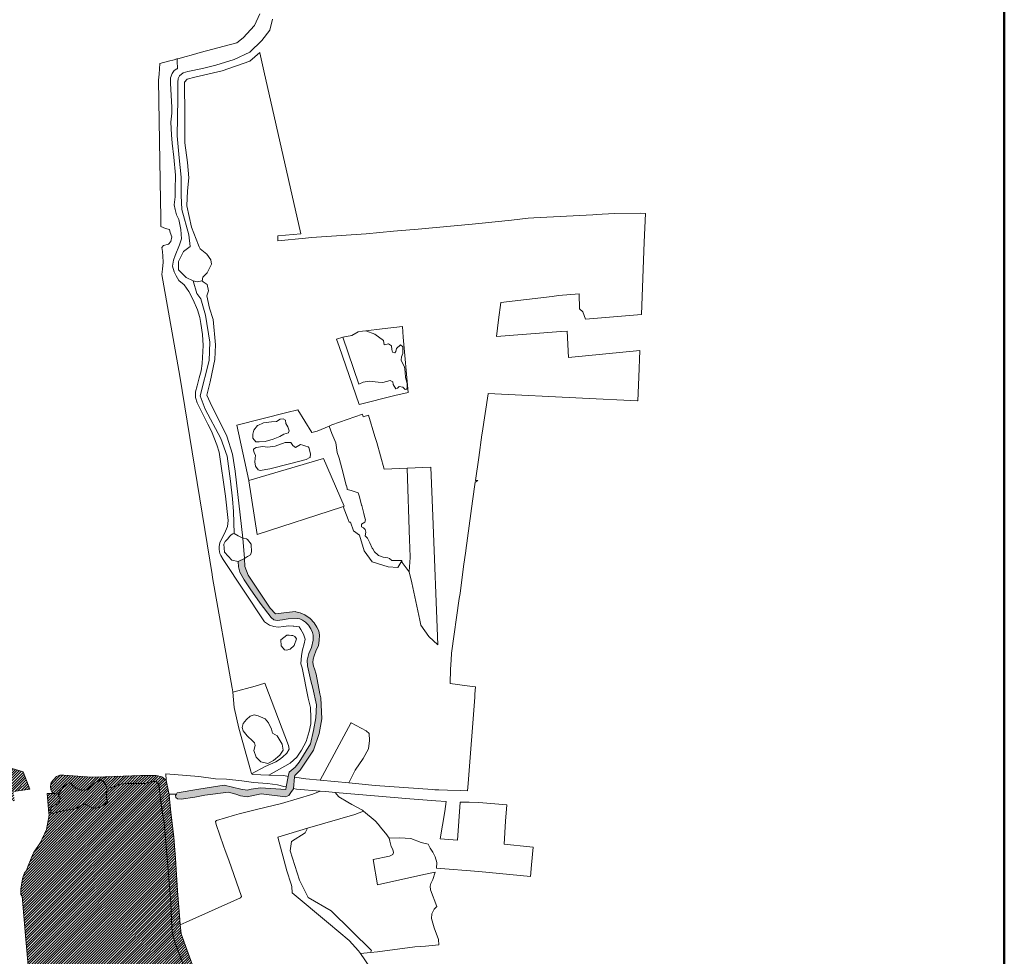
# Model space of a CAD drawing. Header units: metres. Extents: x 98339 to 107237, y 400267 to 408717.
# Tile 8 of 9: x 104229 to 105883, y 402294 to 403869. Entities that reach past the tile are written whole.
import ezdxf

# ---------------------------------------------------------------- set-up
doc = ezdxf.new("R2010")
doc.units = ezdxf.units.M
doc.layers.add('BEL_NAB_10_NNBO_V', color=7, linetype='Continuous', lineweight=0)
doc.layers.add('N-WE-IE-TERREINAFSCHEIDING_KUNSTMATIG_RASTERHEKWERK-GD', color=20, linetype='IE-TERREINAFSCHEIDING-KUNSTMATIG-OPEN', lineweight=50)
for name, color, linetype, lineweight, transparency in [('bos', 95, 'Continuous', 18, 0.7), ('gras', 61, 'Continuous', 18, 0.7), ('water', 150, 'Continuous', 18, 0.7)]:
    doc.layers.add(name, color=color, linetype=linetype, lineweight=lineweight, transparency=transparency)
doc.layers.add('N-WE-VW-MARKERING_PARKEERVAK-V', color=7, linetype='Continuous', lineweight=18, true_color=0xffffff)
doc.linetypes.add('IE-TERREINAFSCHEIDING-KUNSTMATIG-OPEN', pattern='A,7,-1.5,[67,NLCS.shx,S=0.75,R=0,X=0,Y=0],-1.5', length=10)

msp = doc.modelspace()

# ---------------------------------------------------------------- hatches: boundary and pattern name
at = {"layer": 'bos'}
h = msp.add_hatch(dxfattribs=at)
h.set_pattern_fill('ANSI31', color=256)
h.paths.add_polyline_path([(104298.4, 402573.2), (104294.1, 402567.1), (104293.7, 402564.1), (104296.9, 402560), (104295.8, 402555.3), (104293.7, 402550.8), (104288.7, 402548.8), (104283.9, 402546.4), (104281.6, 402543.8), (104280.9, 402539.6), (104281.1, 402536.4), (104279.9, 402535.9), (104279, 402535.5), (104277.9, 402535.1), (104274.9, 402568.1), (104275, 402568.1), (104286, 402568.3), (104286.1, 402568.2), (104289, 402568.1), (104290.9, 402568.9), (104292.8, 402572.6), (104294.6, 402573.9), (104296.6, 402573.9)], flags=17)
h.paths.add_polyline_path([(104460.5, 402586.5), (104462.5, 402583.1), (104467, 402544.9), (104471.5, 402519), (104478.5, 402439.6), (104480.2, 402418.7), (104482.5, 402385), (104483.7, 402356.6), (104484.9, 402335.1), (104489.5, 402318.3), (104509.2, 402266.2), (104505.9, 402266.3), (104500.5, 402266.4), (104486.8, 402266.8), (104410.2, 402268.6), (104376.5, 402269.4), (104243.9, 402272.6), (104239.1, 402322.7), (104233.1, 402395.7), (104230.5, 402398.4), (104230.8, 402407.4), (104233.7, 402424.7), (104236.7, 402434.9), (104239.6, 402437.5), (104242.8, 402446.6), (104252.1, 402468.6), (104263.7, 402486), (104274.1, 402507.5), (104278.2, 402531.9), (104277.9, 402535.1), (104279, 402535.5), (104279.9, 402535.9), (104281.1, 402536.4), (104281.2, 402535.3), (104284.9, 402534.5), (104293.3, 402537.4), (104307.6, 402540.2), (104319.4, 402541.8), (104322.9, 402542.8), (104324.8, 402543.4), (104336.3, 402550.9), (104339.4, 402549.9), (104340.5, 402549.6), (104351, 402543.9), (104358.1, 402543.3), (104365.5, 402546), (104375, 402552.5), (104376.4, 402555.4), (104375.7, 402557.5), (104375.3, 402558.3), (104374.6, 402559.9), (104374.6, 402565.4), (104374, 402569.4), (104375.6, 402573.8), (104379.2, 402577.6), (104384.1, 402578.7), (104389.7, 402580.5), (104396.8, 402583.5), (104402.4, 402584.4), (104410.7, 402585.2), (104431.5, 402584.7), (104439.9, 402584.9), (104451.8, 402588.2), (104457.3, 402588.2)])
at = {"layer": 'gras'}
h = msp.add_hatch(dxfattribs=at)
h.set_pattern_fill('ANSI31', color=256)
h.paths.add_polyline_path([(103798.5, 402905), (103938, 402768.2), (103938, 402768.2), (103965.2, 402742.1), (103965.2, 402742.1), (103992.9, 402716), (103996, 402712.7), (103996, 402712.7), (103999.1, 402709.4), (103999.2, 402709.4), (104002.4, 402706.2), (104002.4, 402706.1), (104005.6, 402703), (104005.7, 402702.9), (104009, 402699.8), (104009, 402699.8), (104012.4, 402696.7), (104012.4, 402696.7), (104015.8, 402693.7), (104015.8, 402693.7), (104019.3, 402690.8), (104019.3, 402690.7), (104022.8, 402687.9), (104022.9, 402687.8), (104026.4, 402685), (104026.4, 402685), (104030, 402682.2), (104030.1, 402682.2), (104033.7, 402679.5), (104033.8, 402679.5), (104037.4, 402676.9), (104037.5, 402676.8), (104041.2, 402674.3), (104041.3, 402674.2), (104045, 402671.7), (104045.1, 402671.7), (104048.9, 402669.3), (104048.9, 402669.2), (104052.8, 402666.9), (104052.8, 402666.8), (104056.7, 402664.5), (104056.8, 402664.5), (104060.7, 402662.3), (104060.7, 402662.3), (104064.7, 402660.1), (104064.8, 402660.1), (104068.8, 402658), (104068.8, 402657.9), (104072.9, 402655.9), (104072.9, 402655.9), (104077, 402653.9), (104077, 402653.9), (104081.1, 402652), (104081.3, 402651.9), (104111.8, 402640.6), (104111.9, 402640.6), (104150.6, 402628.9), (104150.7, 402628.8), (104197.1, 402615.9), (104197.5, 402615.8), (104234.7, 402604.8), (104245.9, 402575.4), (104218.5, 402571.3), (104220.2, 402555.2), (104213.9, 402556.6), (104186.9, 402550.5), (104185.6, 402550.2), (104180.8, 402557.4), (104168.3, 402571.3), (104156.3, 402581.6), (104142, 402590.7), (104077.2, 402624), (104035.2, 402647.8), (103992.5, 402672), (103970.9, 402687.1), (103942.9, 402709.3), (103900.7, 402753.4), (103863.2, 402793.5), (103836.7, 402827.5), (103804.9, 402873.3), (103777.2, 402907.7), (103762.2, 402920.6), (103728.2, 402947.5), (103705.5, 402963.5), (103639.4, 403001.1), (103604.9, 403022.8), (103574.5, 403047.7), (103574.5, 403048.2), (103573.6, 403075.8), (103570.5, 403077.5), (103571.9, 403079), (103583.1, 403091), (103590.9, 403082.7), (103591.1, 403082.5), (103594.3, 403079.7), (103594.4, 403079.6), (103612.4, 403064.9), (103620.1, 403058.7), (103620.1, 403058.6), (103640.2, 403043), (103640.3, 403042.9), (103674.2, 403018.4), (103674.2, 403018.4), (103689.9, 403006.7), (103721.4, 402979.6), (103770.2, 402932.8), (103770.2, 402932.8)])
at = {"layer": 'N-WE-VW-MARKERING_PARKEERVAK-V'}
h = msp.add_hatch(color=256, dxfattribs=at)
h.dxf.hatch_style = 1
h.paths.add_polyline_path([(104649.6, 402879.6), (104658.7, 402870), (104691.8, 402873.9), (104692.9, 402873.7), (104700.1, 402872), (104707.9, 402868.2), (104716.9, 402862.4), (104723.5, 402855), (104728, 402847.9), (104731.3, 402841.6), (104732.6, 402834.2), (104732.1, 402825.4), (104730.8, 402817.1), (104726.5, 402807.2), (104723.5, 402799.5), (104721.7, 402793.9), (104721.2, 402788.4), (104722.4, 402782.1), (104724, 402777.6), (104727, 402768.7), (104733, 402735.6), (104734.8, 402728.8), (104736.5, 402693.5), (104732, 402668.7), (104722.2, 402641), (104700.2, 402607.6), (104690.9, 402598.1), (104690.7, 402595.4), (104689, 402576.5), (104689, 402575.9), (104684.6, 402569.6), (104681, 402564.8), (104675.5, 402562.6), (104634.4, 402567.3), (104610.9, 402562.3), (104599.6, 402564.3), (104592.1, 402567), (104579.7, 402570.6), (104540, 402565.1), (104522.9, 402562.1), (104500.3, 402558.5), (104494, 402559.1), (104490.9, 402561.4), (104490.8, 402565), (104492.1, 402566.9), (104493.5, 402569), (104529.8, 402575.3), (104572.3, 402581.9), (104600.1, 402575.6), (104610.8, 402573.6), (104617.8, 402575.3), (104633.2, 402577.8), (104675.8, 402575.1), (104676.7, 402579.2), (104680.1, 402596.9), (104681.5, 402604), (104691.4, 402612.4), (104698.5, 402620.7), (104717.3, 402651.8), (104722.7, 402674.1), (104726.4, 402695.4), (104727.2, 402717.4), (104721.2, 402745), (104717.8, 402757.5), (104712.2, 402782.5), (104711.7, 402792.4), (104714.6, 402803.3), (104719.1, 402813.4), (104721.7, 402825.7), (104722.1, 402834), (104720.7, 402838.9), (104718.1, 402844.6), (104714, 402850.8), (104708.9, 402855.8), (104703.9, 402859.7), (104699.6, 402861.6), (104695.6, 402862.4), (104680, 402861.6), (104670.2, 402860.1), (104661.3, 402859.1), (104656, 402860.1), (104651.2, 402863.7), (104632.6, 402888.1), (104616.1, 402912.1), (104606, 402927.5), (104598.5, 402940.3), (104596.4, 402948.8), (104596, 402957.8), (104606.4, 402962.9), (104607.1, 402949.9), (104612.4, 402935)])
at = {"layer": 'water'}
h = msp.add_hatch(dxfattribs=at)
h.set_pattern_fill('ANSI31', color=256)
h.paths.add_polyline_path([(104372.2, 402596.3), (104365.3, 402591.7), (104354.4, 402585.7), (104351.3, 402582.2), (104347.2, 402578.6), (104341, 402574.5), (104332.3, 402573.5), (104323.4, 402576.9), (104319.3, 402579.9), (104315.5, 402585.2), (104312.9, 402586), (104307.9, 402583.8), (104302.3, 402578.9), (104298.4, 402573.2), (104296.6, 402573.9), (104294.6, 402573.9), (104292.8, 402572.6), (104290.9, 402568.9), (104289, 402568.1), (104286.1, 402568.2), (104286, 402568.3), (104283.3, 402569.9), (104280.9, 402574.2), (104280.6, 402580.5), (104281.9, 402586.4), (104290.6, 402596.6), (104296.4, 402598.7), (104296.4, 402598.7), (104303.2, 402598.7), (104349.6, 402595.6)])
h = msp.add_hatch(dxfattribs=at)
h.set_pattern_fill('ANSI31', color=256)
h.paths.add_polyline_path([(104375.6, 402573.8), (104374, 402569.4), (104374.6, 402565.4), (104374.6, 402559.9), (104375.3, 402558.3), (104375.7, 402557.5), (104376.4, 402555.4), (104375, 402552.5), (104365.5, 402546), (104358.1, 402543.3), (104351, 402543.9), (104340.5, 402549.6), (104339.4, 402549.9), (104336.3, 402550.9), (104324.8, 402543.4), (104322.9, 402542.8), (104319.4, 402541.8), (104307.6, 402540.2), (104293.3, 402537.4), (104284.9, 402534.5), (104281.2, 402535.3), (104281.1, 402536.4), (104280.9, 402539.6), (104281.6, 402543.8), (104283.9, 402546.4), (104288.7, 402548.8), (104293.7, 402550.8), (104295.8, 402555.3), (104296.9, 402560), (104293.7, 402564.1), (104294.1, 402567.1), (104298.4, 402573.2), (104302.3, 402578.9), (104307.9, 402583.8), (104312.9, 402586), (104315.5, 402585.2), (104319.3, 402579.9), (104323.4, 402576.9), (104332.3, 402573.5), (104341, 402574.5), (104347.2, 402578.6), (104351.3, 402582.2), (104354.4, 402585.7), (104365.3, 402591.7), (104371.1, 402586.2), (104373.8, 402582.9)])
h = msp.add_hatch(dxfattribs=at)
h.set_pattern_fill('ANSI31', color=256)
h.paths.add_polyline_path([(104475, 402590.5), (104479.6, 402568.5), (104479.8, 402566.7), (104479.9, 402565.5), (104480.5, 402559.3), (104482.5, 402536.5), (104487.8, 402494.7), (104490.7, 402458.7), (104494.1, 402404.8), (104497.6, 402356), (104498.5, 402347.3), (104499.9, 402332.2), (104523.4, 402267.4), (104525.6, 402261.2), (104551.8, 402188.9), (104573.5, 402128.8), (104574.8, 402125.2), (104575.9, 402122.3), (104587.8, 402089.5), (104599.2, 402057.8), (104599.8, 402056.1), (104601.5, 402051.4), (104602.8, 402047.8), (104614.8, 402014.8), (104621.7, 401995.8), (104624.5, 401985.1), (104636.4, 401984.4), (104892.3, 401969.8), (104894.8, 401969.5), (104900.6, 401969.3), (104898.5, 401959.1), (104890, 401904.7), (104889.2, 401900), (104887.5, 401890.6), (104875, 401820.5), (104874.1, 401814.2), (104873.7, 401814.2), (104871.1, 401814.3), (104868.2, 401814.4), (104866, 401814.5), (104887.9, 401937.9), (104888.6, 401942.9), (104891.1, 401959.6), (104709.9, 401970.1), (104627.3, 401976.3), (104615.4, 401977.2), (104609.8, 401996.6), (104601.5, 402018.8), (104563.8, 402119.9), (104537.9, 402189.3), (104529, 402213.1), (104509.2, 402266.2), (104489.5, 402318.3), (104484.9, 402335.1), (104483.7, 402356.6), (104482.5, 402385), (104480.2, 402418.7), (104478.5, 402439.6), (104471.5, 402519), (104467, 402544.9), (104462.5, 402583.1), (104460.5, 402586.5), (104457.3, 402588.2), (104451.8, 402588.2), (104439.9, 402584.9), (104431.5, 402584.7), (104410.7, 402585.2), (104402.4, 402584.4), (104396.8, 402583.5), (104389.7, 402580.5), (104384.1, 402578.7), (104379.2, 402577.6), (104375.6, 402573.8), (104373.8, 402582.9), (104371.1, 402586.2), (104365.3, 402591.7), (104372.2, 402596.3), (104432.6, 402598.6), (104458.2, 402598.6), (104467.4, 402596.3), (104474.7, 402590.7)])

# ---------------------------------------------------------------- linework, layer by layer
at = {"layer": 'BEL_NAB_10_NNBO_V'}
for points in [[(104653.3, 403869.4), (104648.9, 403850.9), (104635.9, 403833.5), (104615.2, 403813.9), (104588.9, 403801.7), (104558.1, 403792.2), (104536, 403786.7), (104511.5, 403781.8), (104503.5, 403779.5), (104497.4, 403774.1), (104494.9, 403769.8), (104494.5, 403763.9), (104494.5, 403735.6), (104493.4, 403673.5), (104496.6, 403636.5), (104499.9, 403603.9), (104499.9, 403573.4), (104501, 403549.5), (104513, 403507), (104515.3, 403487.3), (104504.1, 403478.9), (104495.6, 403462.4), (104495.7, 403448), (104508.6, 403435.2), (104520.1, 403429.6), (104526.5, 403408.4), (104533, 403399.6), (104541.1, 403372.3), (104548.3, 403326.4), (104547.1, 403295.8), (104532, 403236.2), (104540.2, 403214.3), (104566.6, 403165), (104577.2, 403135.2), (104583.1, 403093.1), (104586.3, 403063.3), (104587.9, 403042), (104589.2, 403005.2), (104587, 403004.3), (104584.3, 403002.7), (104581.8, 403000.8), (104577.9, 402995.8), (104573.8, 402991.4), (104572, 402987.3), (104572.9, 402973.7), (104585.4, 402960.5), (104596, 402957.8), (104596.4, 402948.8), (104598.5, 402940.3), (104606, 402927.5), (104616.1, 402912.1), (104632.6, 402888.1), (104651.2, 402863.7), (104656, 402860.1), (104661.3, 402859.1), (104670.2, 402860.1), (104680, 402861.6), (104695.6, 402862.4), (104699.6, 402861.6), (104703.9, 402859.7), (104708.9, 402855.8), (104714, 402850.8), (104718.1, 402844.6), (104720.7, 402838.9), (104722.1, 402834), (104721.7, 402825.7), (104719.1, 402813.4), (104714.6, 402803.3), (104711.7, 402792.4), (104712.2, 402782.5), (104717.8, 402757.5), (104721.2, 402745), (104727.2, 402717.4), (104726.4, 402695.4), (104722.7, 402674.1), (104717.3, 402651.8), (104698.5, 402620.7), (104691.4, 402612.4), (104681.5, 402604), (104680.1, 402596.9), (104672.4, 402598.1), (104647.2, 402599.1), (104683, 402619.2), (104694.2, 402629.3), (104702.4, 402640.9), (104710.3, 402655.3), (104715.3, 402672.5), (104717.7, 402685.3), (104718.1, 402695.4), (104717.3, 402712.6), (104713.6, 402728.6), (104703.3, 402779.5), (104701.2, 402785.8), (104702, 402800.3), (104703.7, 402809.5), (104707, 402819.9), (104708.2, 402827.5), (104705.8, 402835.9), (104701.2, 402843.6), (104698.3, 402848), (104689.6, 402849.6), (104688.3, 402849.6), (104680.6, 402850), (104672.7, 402848.8), (104663.2, 402847.6), (104655.8, 402848.8), (104648.7, 402851.2), (104640.1, 402856.4), (104570.7, 402961.5), (104566.5, 402967.9), (104565.3, 402971.5), (104564, 402978.3), (104564, 402983.5), (104565.3, 402989.2), (104574.8, 403009.2), (104578.1, 403016.8), (104579.3, 403026.8), (104574.4, 403068.1), (104564, 403141.6), (104560.3, 403154), (104550.8, 403176.9), (104545, 403188.9), (104533.5, 403211.4), (104526.9, 403224.9), (104524.4, 403233.7), (104524.4, 403243.3), (104526.9, 403253.3), (104530.6, 403266.6), (104533.5, 403278.6), (104535.5, 403290.6), (104536.9, 403320.9), (104535.7, 403339.8), (104533.2, 403357.8), (104531.5, 403368.2), (104527.4, 403381.1), (104520, 403398), (104512.9, 403412.1), (104505.1, 403423.3), (104496, 403430.5), (104491.5, 403438.1), (104488.6, 403444.9), (104485.7, 403454.6), (104487.3, 403464.6), (104490.2, 403472.6), (104497.2, 403490.2), (104500.5, 403500.3), (104499.7, 403515.9), (104496, 403532.9), (104492.3, 403540.6), (104489.8, 403549.4), (104488.6, 403557.4), (104489.8, 403571), (104490.2, 403582.6), (104490.6, 403607.5), (104487.7, 403637.7), (104484.8, 403661.4), (104483.6, 403675), (104482.8, 403696.7), (104484.4, 403711.5), (104484.4, 403721.9), (104482.4, 403761.2), (104482.4, 403770.7), (104484.8, 403778.3), (104488.2, 403783.1), (104492.7, 403785.9), (104493.9, 403786.3), (104493.9, 403788.1), (104493.2, 403797.5), (104493.2, 403802.7), (104494.3, 403803), (104494.4, 403803.1), (104508.5, 403806.9), (104517.1, 403809.3), (104526.3, 403811.8), (104532.3, 403813.4), (104593.7, 403829.7), (104604.1, 403837.9), (104623.1, 403859.1), (104632.4, 403878.7)], [(104197.5, 402615.8), (104234.7, 402604.8), (104245.9, 402575.4), (104218.5, 402571.3)], [(104243.9, 402272.6), (104239.1, 402322.7), (104233.1, 402395.7), (104230.5, 402398.4), (104230.8, 402407.4), (104233.7, 402424.7), (104236.7, 402434.9), (104239.6, 402437.5), (104242.8, 402446.6), (104252.1, 402468.6), (104263.7, 402486), (104274.1, 402507.5), (104278.2, 402531.9), (104277.9, 402535.1), (104279, 402535.5), (104279.9, 402535.9), (104281.1, 402536.4), (104281.2, 402535.3), (104284.9, 402534.5), (104293.3, 402537.4), (104307.6, 402540.2), (104319.4, 402541.8), (104322.9, 402542.8), (104324.8, 402543.4), (104336.3, 402550.9), (104339.4, 402549.9), (104340.5, 402549.6), (104351, 402543.9), (104358.1, 402543.3), (104365.5, 402546), (104375, 402552.5), (104376.4, 402555.4), (104375.7, 402557.5), (104375.3, 402558.3), (104374.6, 402559.9), (104374.6, 402565.4), (104374, 402569.4), (104375.6, 402573.8), (104379.2, 402577.6), (104384.1, 402578.7), (104389.7, 402580.5), (104396.8, 402583.5), (104402.4, 402584.4), (104410.7, 402585.2), (104431.5, 402584.7), (104439.9, 402584.9), (104451.8, 402588.2), (104457.3, 402588.2), (104460.5, 402586.5), (104460.5, 402586.5), (104462.5, 402583.1), (104467, 402544.9), (104471.5, 402519), (104478.5, 402439.6), (104480.2, 402418.7), (104482.5, 402385), (104483.7, 402356.6), (104484.9, 402335.1), (104489.5, 402318.3), (104509.2, 402266.2)], [(104509.2, 402266.2), (104489.5, 402318.3), (104484.9, 402335.1), (104483.7, 402356.6), (104482.5, 402385), (104480.2, 402418.7), (104478.5, 402439.6), (104471.5, 402519), (104467, 402544.9), (104462.5, 402583.1), (104460.5, 402586.5), (104457.3, 402588.2), (104451.8, 402588.2), (104439.9, 402584.9), (104431.5, 402584.7), (104410.7, 402585.2), (104402.4, 402584.4), (104396.8, 402583.5), (104389.7, 402580.5), (104384.1, 402578.7), (104379.2, 402577.6), (104375.6, 402573.8), (104373.8, 402582.9), (104371.1, 402586.2), (104365.3, 402591.7), (104372.2, 402596.3), (104432.6, 402598.6), (104458.2, 402598.6), (104467.4, 402596.3), (104474.7, 402590.7), (104475, 402590.5), (104475, 402590.5), (104479.6, 402568.5), (104479.8, 402566.7), (104479.9, 402565.5), (104480.5, 402559.3), (104482.5, 402536.5), (104487.8, 402494.7), (104490.7, 402458.7), (104494.1, 402404.8), (104497.6, 402356), (104498.5, 402347.3), (104499.9, 402332.2), (104523.4, 402267.4)], [(104523.4, 402267.4), (104499.9, 402332.2), (104498.5, 402347.3), (104508.3, 402351.7), (104599.9, 402392.7), (104601.7, 402395), (104580.1, 402455.8), (104574.2, 402472.4), (104571.4, 402480.4), (104558.7, 402516.1), (104557.6, 402521.3), (104559.3, 402523), (104589.9, 402531.9), (104597.6, 402534.1), (104628.8, 402541.7), (104668.4, 402551.5), (104721.3, 402567.1), (104733.5, 402572.1), (104742.9, 402571.3), (104758.8, 402569.9), (104765.2, 402562.7), (104780.1, 402553.8), (104787.1, 402549.9), (104804.5, 402540.1), (104806.4, 402538.6), (104792, 402533), (104712.5, 402509.7), (104662.3, 402494.9), (104677.7, 402438), (104684.7, 402415.6), (104685.9, 402411.6), (104686.4, 402401.4), (104747.4, 402350.3), (104782.2, 402320.8), (104797.9, 402303.9), (104801.2, 402299.1), (104833.9, 402251.6)]]:
    msp.add_lwpolyline(points, dxfattribs=at)
for points in [[(104662.6, 403501.1), (104662.6, 403496.8), (104708.8, 403501.6), (104713.8, 403502), (104719.2, 403502.4), (104810.9, 403508.9), (104856.6, 403513.1), (104898.5, 403516.8), (104989.2, 403525), (105000, 403525.9), (105055, 403531.8), (105082.8, 403534.8), (105092.5, 403535.9), (105191.6, 403540.9), (105197.1, 403541.2), (105228.1, 403542.7), (105272.1, 403543.7), (105280.2, 403543), (105278.2, 403495), (105273.2, 403373.2), (105179.1, 403365.2), (105175.1, 403377.9), (105169.2, 403382.6), (105168.6, 403407.9), (105134.2, 403404.9), (105123.2, 403403.5), (105037.2, 403393.2), (105033.4, 403364.1), (105029.7, 403336.1), (105138.2, 403344.4), (105138.3, 403344.5), (105148.5, 403345.2), (105150.6, 403300.9), (105270.8, 403312.9), (105268.9, 403268.1), (105267.1, 403228.1), (105266.7, 403227.8), (105266.6, 403227.8), (105174.1, 403232.4), (105016.1, 403240.2), (105016, 403240.3), (105016, 403240.2), (105015.9, 403239.7), (105005.9, 403174), (105005.5, 403171), (105000, 403132.6), (104994.4, 403094.3), (104998.3, 403094), (104994.1, 403091.5), (104989.5, 403059.3), (104978.4, 402976.7), (104978.3, 402976.2), (104974.7, 402949.8), (104968.6, 402904.5), (104967.3, 402895.6), (104954.4, 402803.8), (104954.2, 402800.3), (104953.9, 402796), (104953.7, 402792.1), (104952.7, 402777), (104951.8, 402752.8), (104980.8, 402749.1), (104994.6, 402747.4), (104993.7, 402735.3), (104993.3, 402729.9), (104982.4, 402584.8), (104981.2, 402572.7), (104968.8, 402573.1), (104947.6, 402573.8), (104933.2, 402574.3), (104926.1, 402574.5), (104922.3, 402574.6), (104825.9, 402581.8), (104798.8, 402584.4), (104781.8, 402586), (104792.6, 402607.4), (104805.7, 402627), (104814.6, 402643.1), (104816.4, 402657.3), (104815.8, 402669.2), (104811, 402673.4), (104785.5, 402686.7), (104785.2, 402686.2), (104733.6, 402590.7), (104709.4, 402592.7), (104690.7, 402595.4), (104690.9, 402598.1), (104700.2, 402607.6), (104722.2, 402641), (104732, 402668.7), (104736.5, 402693.5), (104734.8, 402728.8), (104733, 402735.6), (104727, 402768.7), (104724, 402777.6), (104722.4, 402782.1), (104721.2, 402788.4), (104721.7, 402793.9), (104723.5, 402799.5), (104726.5, 402807.2), (104730.8, 402817.1), (104732.1, 402825.4), (104732.6, 402834.2), (104731.3, 402841.6), (104728, 402847.9), (104723.5, 402855), (104716.9, 402862.4), (104707.9, 402868.2), (104700.1, 402872), (104692.9, 402873.7), (104691.8, 402873.9), (104658.7, 402870), (104649.6, 402879.6), (104612.4, 402935), (104607.1, 402949.9), (104606.4, 402962.9), (104611.8, 402966.3), (104616.7, 402969.5), (104618.5, 402974.1), (104618.4, 402979), (104617.9, 402982.1), (104617.7, 402987.1), (104611.8, 402995.1), (104609.6, 402996), (104603.8, 402997.1), (104590.6, 403109.6), (104586.3, 403138.4), (104576.7, 403168.7), (104548.9, 403225.2), (104543.5, 403237.6), (104548.9, 403260), (104556.7, 403297.6), (104557.6, 403322), (104553.9, 403364.7), (104547.7, 403383.7), (104543.2, 403404.8), (104546.1, 403412.9), (104543.8, 403423.5), (104537, 403428), (104535.3, 403429.6), (104536.4, 403435.7), (104543.9, 403443.3), (104550.9, 403457.5), (104549.8, 403464.9), (104543.3, 403474.4), (104532.1, 403483.4), (104530.6, 403486.7), (104529.3, 403489.6), (104517.3, 403520.1), (104509.7, 403556), (104510.8, 403581), (104513, 403602.8), (104510.8, 403628.9), (104506.4, 403661.6), (104506.4, 403707.3), (104505.5, 403763.4), (104510.1, 403768.6), (104523, 403772.1), (104568.8, 403782.7), (104615.2, 403798.7), (104632, 403813.3), (104632.2, 403812.8), (104639, 403782.8), (104701.4, 403508.6), (104662.6, 403505.4), (104662.6, 403501.1)], [(104655.8, 402848.8), (104663.2, 402847.6), (104672.7, 402848.8), (104680.6, 402850), (104688.3, 402849.6), (104689.6, 402849.6), (104698.3, 402848), (104701.2, 402843.6), (104705.8, 402835.9), (104708.2, 402827.5), (104707, 402819.9), (104703.7, 402809.5), (104702, 402800.3), (104701.2, 402785.8), (104703.3, 402779.5), (104713.6, 402728.6), (104717.3, 402712.6), (104718.1, 402695.4), (104717.7, 402685.3), (104715.3, 402672.5), (104710.3, 402655.3), (104702.4, 402640.9), (104694.2, 402629.3), (104683, 402619.2), (104647.2, 402599.1), (104620.4, 402600.2), (104618.4, 402601.1), (104641.5, 402613.3), (104659.1, 402621.5), (104665.4, 402625.1), (104670.5, 402629.2), (104677.4, 402636.1), (104681.5, 402642.7), (104680.3, 402648.8), (104640.6, 402753.4), (104624.5, 402748.6), (104586.9, 402738.5), (104586.5, 402742.8), (104586, 402745.3), (104552.9, 402931), (104552, 402936.2), (104498.1, 403269.4), (104467.8, 403440.4), (104468.9, 403449.3), (104469.8, 403460.9), (104469.4, 403471.1), (104468.6, 403479.3), (104467.7, 403485.7), (104470.7, 403489.2), (104478.9, 403491.4), (104483, 403496.1), (104484.3, 403503.6), (104481.8, 403511.1), (104480.7, 403516), (104474, 403517.6), (104466, 403520.8), (104465.9, 403527.7), (104465.7, 403537.2), (104465.3, 403564.5), (104463.3, 403698), (104462.2, 403766.9), (104463.1, 403777.3), (104463.8, 403786.3), (104464.5, 403794.9), (104478.8, 403798.8), (104488.5, 403801.4), (104492.9, 403802.6), (104493.2, 403802.7), (104493.2, 403797.5), (104493.9, 403788.1), (104493.9, 403786.3), (104492.7, 403785.9), (104488.2, 403783.1), (104484.8, 403778.3), (104482.4, 403770.7), (104482.4, 403761.2), (104484.4, 403721.9), (104484.4, 403711.5), (104482.8, 403696.7), (104483.6, 403675), (104484.8, 403661.4), (104487.7, 403637.7), (104490.6, 403607.5), (104490.2, 403582.6), (104489.8, 403571), (104488.6, 403557.4), (104489.8, 403549.4), (104492.3, 403540.6), (104496, 403532.9), (104499.7, 403515.9), (104500.5, 403500.3), (104497.2, 403490.2), (104490.2, 403472.6), (104487.3, 403464.6), (104485.7, 403454.6), (104488.6, 403444.9), (104491.5, 403438.1), (104496, 403430.5), (104505.1, 403423.3), (104512.9, 403412.1), (104520, 403398), (104527.4, 403381.1), (104531.5, 403368.2), (104533.2, 403357.8), (104535.7, 403339.8), (104536.9, 403320.9), (104535.5, 403290.6), (104533.5, 403278.6), (104530.6, 403266.6), (104526.9, 403253.3), (104524.4, 403243.3), (104524.4, 403233.7), (104526.9, 403224.9), (104533.5, 403211.4), (104545, 403188.9), (104550.8, 403176.9), (104560.3, 403154), (104564, 403141.6), (104574.4, 403068.1), (104579.3, 403026.8), (104578.1, 403016.8), (104574.8, 403009.2), (104565.3, 402989.2), (104564, 402983.5), (104564, 402978.3), (104565.3, 402971.5), (104566.5, 402967.9), (104570.7, 402961.5), (104640.1, 402856.4), (104648.7, 402851.2), (104655.8, 402848.8)], [(104520.1, 403429.6), (104527, 403428), (104535.3, 403429.6), (104537, 403428), (104543.8, 403423.5), (104546.1, 403412.9), (104543.2, 403404.8), (104547.7, 403383.7), (104553.9, 403364.7), (104557.6, 403322), (104556.7, 403297.6), (104548.9, 403260), (104543.5, 403237.6), (104548.9, 403225.2), (104576.7, 403168.7), (104586.3, 403138.4), (104590.6, 403109.6), (104603.8, 402997.1), (104596, 403001.3), (104589.2, 403005.2), (104587.9, 403042), (104586.3, 403063.3), (104583.1, 403093.1), (104577.2, 403135.2), (104566.6, 403165), (104540.2, 403214.3), (104532, 403236.2), (104547.1, 403295.8), (104548.3, 403326.4), (104541.1, 403372.3), (104533, 403399.6), (104526.5, 403408.4), (104520.1, 403429.6)], [(104873.3, 403335.1), (104871.8, 403352.8), (104837.8, 403348.9), (104810.1, 403345.7), (104804.5, 403345), (104797.4, 403344.1), (104786.6, 403338.1), (104771.8, 403334.9), (104761.3, 403331.9), (104765.5, 403319.6), (104799.1, 403221.8), (104859.3, 403236.8), (104881.3, 403242.2), (104873.3, 403335.1)], [(104873.3, 403335.1), (104881.3, 403242.2), (104859.3, 403236.8), (104799.1, 403221.8), (104765.5, 403319.6), (104761.3, 403331.9), (104771.8, 403334.9), (104798.5, 403255.9), (104806.1, 403259.2), (104816.5, 403261.4), (104831.2, 403259.7), (104838.8, 403258.7), (104851.4, 403262.5), (104855.6, 403260), (104856.2, 403255.7), (104860.5, 403248), (104863.3, 403249.1), (104866.5, 403252.4), (104872.5, 403250.8), (104876.3, 403247), (104879, 403247.5), (104879.6, 403252.4), (104879.6, 403257.3), (104876.9, 403267.1), (104876.3, 403276.3), (104875.2, 403285), (104871.4, 403292.7), (104869.8, 403296.5), (104870.3, 403301.9), (104872.5, 403307.9), (104872.5, 403318.8), (104868.7, 403322), (104861.6, 403316.1), (104860.5, 403311.2), (104858.9, 403309), (104855.1, 403310.1), (104854, 403314.4), (104853.5, 403320.4), (104848.6, 403323.7), (104841.3, 403322.1), (104840.1, 403329.2), (104825.2, 403340.3), (104810.1, 403345.7), (104837.8, 403348.9), (104871.8, 403352.8), (104873.3, 403335.1)], [(104840.1, 403329.2), (104841.3, 403322.1), (104848.6, 403323.7), (104853.5, 403320.4), (104854, 403314.4), (104855.1, 403310.1), (104858.9, 403309), (104860.5, 403311.2), (104861.6, 403316.1), (104868.7, 403322), (104872.5, 403318.8), (104872.5, 403307.9), (104870.3, 403301.9), (104869.8, 403296.5), (104871.4, 403292.7), (104875.2, 403285), (104876.3, 403276.3), (104876.9, 403267.1), (104879.6, 403257.3), (104879.6, 403252.4), (104879, 403247.5), (104876.3, 403247), (104872.5, 403250.8), (104866.5, 403252.4), (104863.3, 403249.1), (104860.5, 403248), (104856.2, 403255.7), (104855.6, 403260), (104851.4, 403262.5), (104838.8, 403258.7), (104831.2, 403259.7), (104816.5, 403261.4), (104806.1, 403259.2), (104798.5, 403255.9), (104771.8, 403334.9), (104786.6, 403338.1), (104797.4, 403344.1), (104804.5, 403345), (104810.1, 403345.7), (104825.2, 403340.3), (104840.1, 403329.2)], [(104825.7, 403168.1), (104814.7, 403203.7), (104806.1, 403201.2), (104804.7, 403205.5), (104753.2, 403187.5), (104748.5, 403185.5), (104742.3, 403182.8), (104728.8, 403177), (104719.6, 403174.8), (104696.3, 403213), (104677.4, 403208.2), (104593.5, 403187), (104613.7, 403094), (104613.8, 403093.7), (104628, 403003.5), (104769.4, 403049.5), (104772.3, 403050.4), (104780.9, 403028.4), (104782.6, 403024), (104784.4, 403024), (104789.4, 403009.5), (104799.8, 403002.3), (104807.8, 402975.8), (104821, 402957.2), (104847.6, 402949.3), (104864.2, 402947.7), (104870.8, 402958.9), (104871.4, 402956.5), (104883.1, 402940.4), (104887.5, 402922), (104900.9, 402859.6), (104903, 402851.1), (104903, 402850.9), (104916, 402832), (104931.1, 402817.7), (104922.7, 403034.2), (104919.5, 403116.6), (104879.7, 403115), (104840.9, 403113.2), (104829, 403158), (104825.7, 403168.1)], [(104696.3, 403213), (104719.6, 403174.8), (104728.8, 403177), (104742.3, 403182.8), (104748.5, 403185.5), (104753.3, 403173), (104759.9, 403157.4), (104762.2, 403141.3), (104765.6, 403131.8), (104770.1, 403114.7), (104777.3, 403086.5), (104777.5, 403085.7), (104777.5, 403085.7), (104777.6, 403085.7), (104778.8, 403080.7), (104779.2, 403079.3), (104785.6, 403077.3), (104797.7, 403073.6), (104799.5, 403066.6), (104799.5, 403066.6), (104803.2, 403052.6), (104803.4, 403052.1), (104807.1, 403038.5), (104806.9, 403038.4), (104809.1, 403029.9), (104809.4, 403030), (104810, 403028), (104808.4, 403024.3), (104802.8, 403020.9), (104802.8, 403016.5), (104806.2, 403014.8), (104809.5, 403012), (104810.6, 403007.5), (104809.5, 403001.4), (104813.4, 402997.5), (104817.3, 402989.2), (104821.2, 402980.2), (104821.9, 402979.1), (104825.1, 402974.1), (104830.6, 402969.1), (104831.8, 402968), (104839.6, 402965.2), (104847.4, 402964.1), (104850.2, 402963), (104854.1, 402959.6), (104870.6, 402959.6), (104870.8, 402958.9), (104864.2, 402947.7), (104847.6, 402949.3), (104821, 402957.2), (104807.8, 402975.8), (104799.8, 403002.3), (104789.4, 403009.5), (104784.4, 403024), (104782.6, 403024), (104780.9, 403028.4), (104772.3, 403050.4), (104773.4, 403050.8), (104773.9, 403051), (104739.1, 403131.1), (104613.7, 403094), (104593.5, 403187), (104677.4, 403208.2), (104696.3, 403213)], [(104620.4, 403165.6), (104625.4, 403159), (104631, 403159), (104641, 403159.5), (104654.4, 403163.4), (104666.1, 403168.4), (104672.8, 403172.3), (104680.2, 403174.5), (104680.6, 403174.6), (104681.7, 403177.9), (104679.4, 403184.6), (104676.1, 403190.2), (104675.5, 403195.7), (104671.6, 403198), (104666.6, 403197.4), (104660.5, 403193.5), (104652.1, 403192.9), (104638.2, 403191.3), (104628.7, 403186.8), (104628.4, 403186.4), (104622.1, 403179), (104620.4, 403171.8), (104620.4, 403165.6)], [(104631, 403159), (104625.4, 403159), (104620.4, 403165.6), (104620.4, 403171.8), (104622.1, 403179), (104628.4, 403186.4), (104628.7, 403186.8), (104638.2, 403191.3), (104652.1, 403192.9), (104660.5, 403193.5), (104666.6, 403197.4), (104671.6, 403198), (104675.5, 403195.7), (104676.1, 403190.2), (104679.4, 403184.6), (104681.7, 403177.9), (104680.6, 403174.6), (104680.2, 403174.5), (104672.8, 403172.3), (104666.1, 403168.4), (104654.4, 403163.4), (104641, 403159.5), (104631, 403159)], [(104804.7, 403205.5), (104806.1, 403201.2), (104814.7, 403203.7), (104825.7, 403168.1), (104829, 403158), (104840.9, 403113.2), (104879.7, 403115), (104883.7, 402994.1), (104884.1, 402981.6), (104884.1, 402981.6), (104884.8, 402964.6), (104882.9, 402941.3), (104883.1, 402940.4), (104871.4, 402956.5), (104870.8, 402958.9), (104870.6, 402959.6), (104854.1, 402959.6), (104850.2, 402963), (104847.4, 402964.1), (104839.6, 402965.2), (104831.8, 402968), (104830.6, 402969.1), (104825.1, 402974.1), (104821.9, 402979.1), (104821.2, 402980.2), (104817.3, 402989.2), (104813.4, 402997.5), (104809.5, 403001.4), (104810.6, 403007.5), (104809.5, 403012), (104806.2, 403014.8), (104802.8, 403016.5), (104802.8, 403020.9), (104808.4, 403024.3), (104810, 403028), (104809.4, 403030), (104809.1, 403029.9), (104806.9, 403038.4), (104807.1, 403038.5), (104803.4, 403052.1), (104803.2, 403052.6), (104799.5, 403066.6), (104799.5, 403066.6), (104797.7, 403073.6), (104785.6, 403077.3), (104779.2, 403079.3), (104778.8, 403080.7), (104777.6, 403085.7), (104777.5, 403085.7), (104777.5, 403085.7), (104777.3, 403086.5), (104770.1, 403114.7), (104765.6, 403131.8), (104762.2, 403141.3), (104759.9, 403157.4), (104753.3, 403173), (104748.5, 403185.5), (104753.2, 403187.5), (104804.7, 403205.5)], [(104657.9, 403151.8), (104644.9, 403150.3), (104637.5, 403151.2), (104626, 403149.8), (104621.7, 403147.1), (104621.7, 403146.9), (104621.5, 403145.6), (104622.6, 403140.6), (104624.8, 403136.7), (104623.7, 403125.5), (104624.8, 403118.3), (104629.3, 403112.2), (104632.6, 403111), (104648.8, 403113.8), (104682.2, 403122.2), (104710.1, 403129.4), (104716.3, 403132.6), (104716.8, 403132.8), (104717.3, 403138.9), (104714.5, 403149.5), (104713.3, 403150.9), (104709.4, 403151.8), (104704.3, 403153.3), (104700.5, 403154.4), (104692.1, 403149.5), (104687.5, 403153.2), (104684.1, 403158.1), (104674.9, 403157.8), (104657.9, 403151.8)], [(104687.5, 403153.2), (104692.1, 403149.5), (104700.5, 403154.4), (104704.3, 403153.3), (104709.4, 403151.8), (104713.3, 403150.9), (104714.5, 403149.5), (104717.3, 403138.9), (104716.8, 403132.8), (104716.3, 403132.6), (104710.1, 403129.4), (104682.2, 403122.2), (104648.8, 403113.8), (104632.6, 403111), (104629.3, 403112.2), (104624.8, 403118.3), (104623.7, 403125.5), (104624.8, 403136.7), (104622.6, 403140.6), (104621.5, 403145.6), (104621.7, 403146.9), (104621.7, 403147.1), (104626, 403149.8), (104637.5, 403151.2), (104644.9, 403150.3), (104657.9, 403151.8), (104674.9, 403157.8), (104684.1, 403158.1), (104687.5, 403153.2)], [(104769.4, 403049.5), (104628, 403003.5), (104613.8, 403093.7), (104613.7, 403094), (104739.1, 403131.1), (104773.9, 403051), (104773.4, 403050.8), (104772.3, 403050.4), (104769.4, 403049.5)], [(104606.4, 402962.9), (104596, 402957.8), (104585.4, 402960.5), (104572.9, 402973.7), (104572, 402987.3), (104573.8, 402991.4), (104577.9, 402995.8), (104581.8, 403000.8), (104584.3, 403002.7), (104587, 403004.3), (104589.2, 403005.2), (104596, 403001.3), (104603.8, 402997.1), (104606.4, 402962.9)], [(104611.8, 402966.3), (104606.4, 402962.9), (104603.8, 402997.1), (104609.6, 402996), (104611.8, 402995.1), (104617.7, 402987.1), (104617.9, 402982.1), (104618.4, 402979), (104618.5, 402974.1), (104616.7, 402969.5), (104611.8, 402966.3)], [(104649.6, 402879.6), (104658.7, 402870), (104691.8, 402873.9), (104692.9, 402873.7), (104700.1, 402872), (104707.9, 402868.2), (104716.9, 402862.4), (104723.5, 402855), (104728, 402847.9), (104731.3, 402841.6), (104732.6, 402834.2), (104732.1, 402825.4), (104730.8, 402817.1), (104726.5, 402807.2), (104723.5, 402799.5), (104721.7, 402793.9), (104721.2, 402788.4), (104722.4, 402782.1), (104724, 402777.6), (104727, 402768.7), (104733, 402735.6), (104734.8, 402728.8), (104736.5, 402693.5), (104732, 402668.7), (104722.2, 402641), (104700.2, 402607.6), (104690.9, 402598.1), (104690.7, 402595.4), (104689, 402576.5), (104689, 402575.9), (104684.6, 402569.6), (104681, 402564.8), (104675.5, 402562.6), (104634.4, 402567.3), (104610.9, 402562.3), (104599.6, 402564.3), (104592.1, 402567), (104579.7, 402570.6), (104540, 402565.1), (104522.9, 402562.1), (104500.3, 402558.5), (104494, 402559.1), (104490.9, 402561.4), (104490.8, 402565), (104492.1, 402566.9), (104493.5, 402569), (104529.8, 402575.3), (104572.3, 402581.9), (104600.1, 402575.6), (104610.8, 402573.6), (104617.8, 402575.3), (104633.2, 402577.8), (104675.8, 402575.1), (104676.7, 402579.2), (104680.1, 402596.9), (104681.5, 402604), (104691.4, 402612.4), (104698.5, 402620.7), (104717.3, 402651.8), (104722.7, 402674.1), (104726.4, 402695.4), (104727.2, 402717.4), (104721.2, 402745), (104717.8, 402757.5), (104712.2, 402782.5), (104711.7, 402792.4), (104714.6, 402803.3), (104719.1, 402813.4), (104721.7, 402825.7), (104722.1, 402834), (104720.7, 402838.9), (104718.1, 402844.6), (104714, 402850.8), (104708.9, 402855.8), (104703.9, 402859.7), (104699.6, 402861.6), (104695.6, 402862.4), (104680, 402861.6), (104670.2, 402860.1), (104661.3, 402859.1), (104656, 402860.1), (104651.2, 402863.7), (104632.6, 402888.1), (104616.1, 402912.1), (104606, 402927.5), (104598.5, 402940.3), (104596.4, 402948.8), (104596, 402957.8), (104606.4, 402962.9), (104607.1, 402949.9), (104612.4, 402935), (104649.6, 402879.6)], [(104673.9, 402809.8), (104677, 402809.2), (104683.3, 402810.8), (104689.8, 402817), (104693.6, 402828.1), (104691.2, 402832), (104687.9, 402833.7), (104685.7, 402833.4), (104681.4, 402834.4), (104677.4, 402834.1), (104667.8, 402826.2), (104668.3, 402816.4), (104671.6, 402812.1), (104673.9, 402809.8)], [(104681.4, 402834.4), (104685.7, 402833.4), (104687.9, 402833.7), (104691.2, 402832), (104693.6, 402828.1), (104689.8, 402817), (104683.3, 402810.8), (104677, 402809.2), (104673.9, 402809.8), (104671.6, 402812.1), (104668.3, 402816.4), (104667.8, 402826.2), (104677.4, 402834.1), (104681.4, 402834.4)], [(104640.6, 402753.4), (104680.3, 402648.8), (104681.5, 402642.7), (104677.4, 402636.1), (104670.5, 402629.2), (104665.4, 402625.1), (104659.1, 402621.5), (104641.5, 402613.3), (104618.4, 402601.1), (104617.2, 402605.6), (104597.2, 402678), (104589.4, 402712.5), (104586.9, 402738.5), (104624.5, 402748.6), (104640.6, 402753.4)], [(104655.1, 402623.5), (104645.8, 402618.8), (104633.8, 402621.1), (104626.1, 402629.3), (104622.1, 402640.5), (104624.3, 402649), (104623.4, 402653.5), (104620.5, 402655.8), (104611, 402665.3), (104604, 402673.4), (104602.8, 402679.2), (104604, 402685.6), (104609.8, 402692.5), (104616.2, 402698.3), (104622.6, 402700.1), (104629.5, 402698.9), (104641.1, 402693.7), (104647, 402686.7), (104651.6, 402676.3), (104653.6, 402669.5), (104661.5, 402665.3), (104669.6, 402651.3), (104671.3, 402640.9), (104666.1, 402632.7), (104655.1, 402623.5)], [(104633.8, 402621.1), (104645.8, 402618.8), (104655.1, 402623.5), (104666.1, 402632.7), (104671.3, 402640.9), (104669.6, 402651.3), (104661.5, 402665.3), (104653.6, 402669.5), (104651.6, 402676.3), (104647, 402686.7), (104641.1, 402693.7), (104629.5, 402698.9), (104622.6, 402700.1), (104616.2, 402698.3), (104609.8, 402692.5), (104604, 402685.6), (104602.8, 402679.2), (104604, 402673.4), (104611, 402665.3), (104620.5, 402655.8), (104623.4, 402653.5), (104624.3, 402649), (104622.1, 402640.5), (104626.1, 402629.3), (104633.8, 402621.1)], [(104792.6, 402607.4), (104781.8, 402586), (104781.6, 402586.1), (104733.6, 402590.7), (104785.2, 402686.2), (104785.5, 402686.7), (104811, 402673.4), (104815.8, 402669.2), (104816.4, 402657.3), (104814.6, 402643.1), (104805.7, 402627), (104792.6, 402607.4)], [(104676.7, 402579.2), (104675.8, 402575.1), (104633.2, 402577.8), (104617.8, 402575.3), (104610.8, 402573.6), (104600.1, 402575.6), (104572.3, 402581.9), (104529.8, 402575.3), (104493.5, 402569), (104492.1, 402566.9), (104491, 402567.2), (104487.7, 402567.1), (104480.8, 402566.9), (104479.9, 402565.5), (104479.8, 402566.7), (104479.6, 402568.5), (104475, 402590.5), (104474.7, 402590.7), (104474.5, 402600.9), (104474.5, 402600.9), (104509.3, 402598.3), (104515.7, 402597.8), (104523.1, 402597.1), (104529.7, 402596.6), (104557.6, 402593), (104576.1, 402592), (104602.3, 402589.2), (104621.6, 402586.7), (104644.9, 402584.8), (104662.1, 402582.5), (104672.8, 402580.1), (104676.7, 402579.2)], [(104372.2, 402596.3), (104365.3, 402591.7), (104354.4, 402585.7), (104351.3, 402582.2), (104347.2, 402578.6), (104341, 402574.5), (104332.3, 402573.5), (104323.4, 402576.9), (104319.3, 402579.9), (104315.5, 402585.2), (104312.9, 402586), (104307.9, 402583.8), (104302.3, 402578.9), (104298.4, 402573.2), (104296.6, 402573.9), (104294.6, 402573.9), (104292.8, 402572.6), (104290.9, 402568.9), (104289, 402568.1), (104286.1, 402568.2), (104286, 402568.3), (104283.3, 402569.9), (104280.9, 402574.2), (104280.6, 402580.5), (104281.9, 402586.4), (104290.6, 402596.6), (104296.4, 402598.7), (104296.4, 402598.7), (104303.2, 402598.7), (104349.6, 402595.6), (104372.2, 402596.3)], [(104375.6, 402573.8), (104374, 402569.4), (104374.6, 402565.4), (104374.6, 402559.9), (104375.3, 402558.3), (104375.7, 402557.5), (104376.4, 402555.4), (104375, 402552.5), (104365.5, 402546), (104358.1, 402543.3), (104351, 402543.9), (104340.5, 402549.6), (104339.4, 402549.9), (104336.3, 402550.9), (104324.8, 402543.4), (104322.9, 402542.8), (104319.4, 402541.8), (104307.6, 402540.2), (104293.3, 402537.4), (104284.9, 402534.5), (104281.2, 402535.3), (104281.1, 402536.4), (104280.9, 402539.6), (104281.6, 402543.8), (104283.9, 402546.4), (104288.7, 402548.8), (104293.7, 402550.8), (104295.8, 402555.3), (104296.9, 402560), (104293.7, 402564.1), (104294.1, 402567.1), (104298.4, 402573.2), (104302.3, 402578.9), (104307.9, 402583.8), (104312.9, 402586), (104315.5, 402585.2), (104319.3, 402579.9), (104323.4, 402576.9), (104332.3, 402573.5), (104341, 402574.5), (104347.2, 402578.6), (104351.3, 402582.2), (104354.4, 402585.7), (104365.3, 402591.7), (104371.1, 402586.2), (104373.8, 402582.9), (104375.6, 402573.8)], [(104298.4, 402573.2), (104294.1, 402567.1), (104293.7, 402564.1), (104296.9, 402560), (104295.8, 402555.3), (104293.7, 402550.8), (104288.7, 402548.8), (104283.9, 402546.4), (104281.6, 402543.8), (104280.9, 402539.6), (104281.1, 402536.4), (104279.9, 402535.9), (104279, 402535.5), (104277.9, 402535.1), (104274.9, 402568.1), (104275, 402568.1), (104286, 402568.3), (104286.1, 402568.2), (104289, 402568.1), (104290.9, 402568.9), (104292.8, 402572.6), (104294.6, 402573.9), (104296.6, 402573.9), (104298.4, 402573.2)], [(104721.3, 402567.1), (104668.4, 402551.5), (104628.8, 402541.7), (104597.6, 402534.1), (104589.9, 402531.9), (104559.3, 402523), (104557.6, 402521.3), (104558.7, 402516.1), (104571.4, 402480.4), (104574.2, 402472.4), (104580.1, 402455.8), (104601.7, 402395), (104599.9, 402392.7), (104508.3, 402351.7), (104498.5, 402347.3), (104497.6, 402356), (104494.1, 402404.8), (104490.7, 402458.7), (104487.8, 402494.7), (104482.5, 402536.5), (104480.5, 402559.3), (104479.9, 402565.5), (104480.8, 402566.9), (104487.7, 402567.1), (104491, 402567.2), (104492.1, 402566.9), (104490.8, 402565), (104490.9, 402561.4), (104494, 402559.1), (104500.3, 402558.5), (104522.9, 402562.1), (104540, 402565.1), (104579.7, 402570.6), (104592.1, 402567), (104599.6, 402564.3), (104610.9, 402562.3), (104634.4, 402567.3), (104675.5, 402562.6), (104681, 402564.8), (104684.6, 402569.6), (104689, 402575.9), (104689, 402576.5), (104693.6, 402575.5), (104733.5, 402572.1), (104721.3, 402567.1)], [(104943.1, 402537.8), (104935.1, 402492.2), (104964.5, 402489.6), (104968.8, 402553.8), (104984.2, 402553.4), (105000, 402552.9), (105047.1, 402549.2), (105045.2, 402521.4), (105042.5, 402483.1), (105086, 402478.6), (105091.6, 402478), (105091.5, 402477.9), (105088.7, 402448.2), (105086.8, 402428.6), (105000, 402436.9), (104929.2, 402442.8), (104929.7, 402452.4), (104927.1, 402461.5), (104922.8, 402469.5), (104918.4, 402476), (104915.2, 402483.1), (104903.2, 402486), (104886, 402492.5), (104867, 402493.7), (104849.7, 402493.1), (104843.7, 402500.7), (104843.3, 402501.2), (104834.6, 402512.1), (104831.4, 402516.1), (104826.3, 402522.4), (104806.4, 402538.6), (104804.5, 402540.1), (104787.1, 402549.9), (104780.1, 402553.8), (104765.2, 402562.7), (104758.8, 402569.9), (104884.2, 402559.2), (104928.2, 402555.9), (104945.5, 402554.5), (104943.1, 402537.8)], [(104822.9, 402457.2), (104829.7, 402414.7), (104907.7, 402432.1), (104926.8, 402436.1), (104922.8, 402423.8), (104919.5, 402416.9), (104918.4, 402412.2), (104919.1, 402406), (104929.7, 402378.3), (104924.9, 402373.7), (104921, 402365.8), (104920.6, 402358.1), (104924.9, 402342.2), (104932.2, 402323), (104933, 402313.5), (104910.6, 402311.7), (104892.7, 402310.3), (104829.8, 402302.1), (104818.4, 402300.9), (104819.7, 402304.4), (104752, 402370.8), (104713.6, 402393.3), (104699, 402422.5), (104683, 402471.6), (104685.7, 402487.5), (104708.3, 402502.1), (104712.5, 402509.7), (104792, 402533), (104806.4, 402538.6), (104826.3, 402522.4), (104831.4, 402516.1), (104834.6, 402512.1), (104843.3, 402501.2), (104843.7, 402500.7), (104849.7, 402493.1), (104850.8, 402488), (104852.9, 402479.3), (104855.8, 402473.8), (104856.6, 402469.1), (104855.5, 402465.5), (104850, 402463), (104822.9, 402457.2)], [(104818.4, 402300.9), (104801.2, 402299.1), (104797.9, 402303.9), (104782.2, 402320.8), (104747.4, 402350.3), (104686.4, 402401.4), (104685.9, 402411.6), (104684.7, 402415.6), (104677.7, 402438), (104662.3, 402494.9), (104712.5, 402509.7), (104708.3, 402502.1), (104685.7, 402487.5), (104683, 402471.6), (104699, 402422.5), (104713.6, 402393.3), (104752, 402370.8), (104819.7, 402304.4), (104818.4, 402300.9)]]:
    msp.add_lwpolyline(points, close=True, dxfattribs=at)
at = {"layer": 'N-WE-IE-TERREINAFSCHEIDING_KUNSTMATIG_RASTERHEKWERK-GD'}
msp.add_lwpolyline([(98338.8, 408716.6), (105883, 408716.6), (105883, 400267), (98338.8, 400267)], close=True, dxfattribs=at)

doc.saveas('drawing.dxf')
